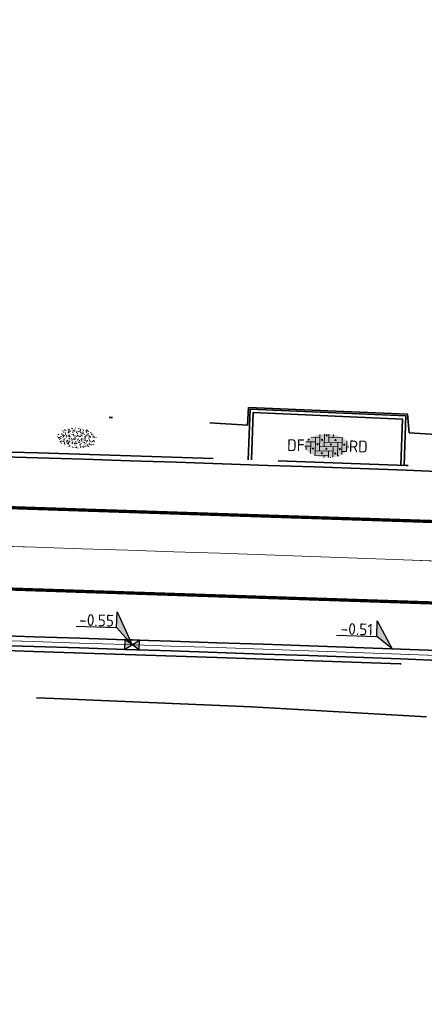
# Model space of a CAD drawing. Header units: metres. Extents: x 0 to 269924, y 0 to 933292.
# Tile 102 of 247: x 133615 to 133628, y 466521 to 466551. Entities that reach past the tile are written whole.
import ezdxf
from ezdxf import colors
from ezdxf.entities.mleader import LeaderData, LeaderLine
from ezdxf.enums import TextEntityAlignment as Align
from ezdxf.math import Vec2, Vec3

# ---------------------------------------------------------------- set-up
doc = ezdxf.new("R2010")
doc.units = ezdxf.units.M
for name, pattern in [('VH-OPSLUITBAND_100X200', [16, 8, -2, 4, -2]), ('VH-OPSLUITBAND_150X250', [24, 16, -2, 4, -2]), ('VW-1-1_STREEP', [2, 1, -1]), ('XX-PROJECTGRENS', [18, 12, -3, 0, -3])]:
    doc.linetypes.add(name, pattern=pattern)
for name, color, linetype, lineweight, true_color in [('N-WE-GR-GRAS-S', 7, 'Continuous', 18, 0x00a500), ('N-WE-RI-HWA_KOLK-S', 150, 'Continuous', 25, 0x007fff), ('N-WE-RI-HWA_RIOOLPUT_INSPECTIEPUT_BETON-S', 150, 'Continuous', 25, 0x007fff)]:
    doc.layers.add(name, color=color, linetype=linetype, lineweight=lineweight, true_color=true_color)
for name, color, linetype, lineweight in [('N-WE-KG-GRENS_PROJECT-G', 7, 'XX-PROJECTGRENS', 35), ('N-WE-VH-GOOT_STRAATBAKSTEEN-G', 170, 'Continuous', 35), ('N-WE-VH-KANTOPSLUITING_OPSLUITBAND_100X200-G', 150, 'VH-OPSLUITBAND_100X200', 35), ('N-WE-VH-KANTOPSLUITING_OPSLUITBAND_150X250-G', 150, 'VH-OPSLUITBAND_150X250', 35), ('N-WE-VH-KANTOPSLUITING_VOORKANTBAND-G', 50, 'Continuous', 35), ('N-WE-VH-VERHARDING-T18', 10, 'Continuous', 18), ('N-WE-VH-VERHARDING_STRAATBAKSTEEN-S', 7, 'Continuous', 18), ('N-WE-VW-MARKERING_LANGS_STREEP_11_010-G', 7, 'VW-1-1_STREEP', 13), ('X-XX-AL-HOOGTELABEL-S', 7, 'Continuous', 25)]:
    doc.layers.add(name, color=color, linetype=linetype, lineweight=lineweight)
doc.layers.add('X-XX-AL-HULPLIJN-G', color=30, linetype='Continuous', lineweight=18, plot=False)
doc.styles.add('NLCS-ISO', font='NLCS-ISO.ttf')
doc.styles.add('NLCS-ISO-M200-T18', font='NLCS-ISO.ttf', dxfattribs={"height": 0.36})

# ---------------------------------------------------------------- blocks, each defined once
blk = doc.blocks.new('*U516')
for p, q in [((-2.12, 2.2), (-1.71, 4.57)), ((-1.71, 4.57), (0, 0)), ((-8.23, 3.26), (-2.12, 2.2)), ((0, 0), (-2.12, 2.2))]:
    blk.add_line(p, q)
blk.add_solid([(-1.71, 4.57), (0, 0), (-2.12, 2.2)])
at = {"style": 'NLCS-ISO'}
blk.add_attdef('...', text='', height=1.8, rotation=350.1821, dxfattribs=at).set_placement((-5.24, 2.32), align=Align.BOTTOM_CENTER)
blk = doc.blocks.new('*U249')
at = {"layer": 'X-XX-AL-HOOGTELABEL-S', "xscale": 0.2000000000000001, "yscale": 0.2000000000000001, "zscale": 0.2000000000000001, "rotation": 9.817872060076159}
blk.add_blockref('*U516', (0, 0.15), dxfattribs=at).add_auto_attribs({'...': '-0.51'})
blk = doc.blocks.new('*U250')
at = {"layer": 'N-WE-RI-HWA_RIOOLPUT_INSPECTIEPUT_BETON-S', "color": 0, "linetype": 'ByBlock', "lineweight": -2, "transparency": 16777216, "rotation": 357.8874955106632}
blk.add_blockref('*U249', (133626.778, 466531.916), dxfattribs=at)
blk = doc.blocks.new('*U248')
for p, q in [((-1.99, 2.94), (-1.58, 5.31)), ((-1.58, 5.31), (0, 0)), ((-8.1, 4), (-1.99, 2.94)), ((0, 0), (-1.99, 2.94))]:
    blk.add_line(p, q)
blk.add_solid([(-1.58, 5.31), (0, 0), (-1.99, 2.94)])
at = {"style": 'NLCS-ISO'}
blk.add_attdef('...', text='', height=1.8, rotation=350.1821, dxfattribs=at).set_placement((-5.12, 3.06), align=Align.BOTTOM_CENTER)
blk = doc.blocks.new('N-SRI-KOLK_STRAAT_450X300-SO')
h = blk.add_hatch(color=256)
h.dxf.hatch_style = 1
h.paths.add_polyline_path([(0, 0), (-1.125, 0.75), (-1.125, -0.75)])
h.paths.add_polyline_path([(1.125, -0.75), (1.125, 0.75), (0, 0)])
for p, q in [((-1.125, -0.75), (1.125, 0.75)), ((1.125, -0.75), (-1.125, 0.75))]:
    blk.add_line(p, q)
at = {"flags": 128}
blk.add_lwpolyline([(-1.125, -0.75), (1.125, -0.75), (1.125, 0.75), (-1.125, 0.75)], close=True, dxfattribs=at)
blk = doc.blocks.new('SVH-SBS_DIKFORMAAT_ELLEBOOG_KL-SO')
h = blk.add_hatch(color=254)
edge = h.paths.add_edge_path()
edge.add_ellipse((1.09, 0.12), major_axis=(3.39, 0), ratio=0.533267, start_angle=0, end_angle=360)
for p, q in [((0, 1.84), (0, -0.69)), ((0.69, 1.92), (0.69, 0)), ((1.38, 1.93), (1.38, 0.69)), ((2.07, 1.86), (2.07, 1.38)), ((-2.3, 0), (-1.38, 0)), ((-2.13, 0.69), (-0.69, 0.69)), ((-1.38, 0.69), (-1.38, -1.12)), ((-1.35, 1.38), (0, 1.38)), ((-0.69, 1.38), (-0.69, -1.38)), ((0, 0), (2.76, 0)), ((0.69, 0.69), (3.45, 0.69)), ((1.38, 1.38), (3.54, 1.38)), ((2.76, 0.69), (2.76, -1.45)), ((3.45, 1.38), (3.45, -1.18)), ((4.14, 0.92), (4.14, -0.67)), ((4.14, 0), (4.48, 0)), ((-2.07, 0), (-2.07, -0.54)), ((-0.8, -1.38), (1.38, -1.38)), ((-0.69, -0.69), (2.07, -0.69)), ((0.69, -1.38), (0.69, -1.67)), ((1.38, -0.69), (1.38, -1.68)), ((2.07, 0), (2.07, -1.61)), ((2.76, -1.38), (2.98, -1.38)), ((3.45, -0.69), (4.12, -0.69))]:
    blk.add_line(p, q)
for centre in [(1.03, 1.72), (-0.35, 0.34), (0.34, 1.03), (1.72, 0.34), (2.41, 1.03), (3.79, 0.34), (-1.04, -0.35), (0.34, -1.04), (1.03, -0.35), (2.41, -1.04), (3.11, -0.35)]:
    blk.add_circle(centre, 0.0881)
for centre, start, end in [((-1.73, 1.03), 158.9124, 101.1902), ((1.72, -1.73), 59.0911, 132.3433)]:
    blk.add_arc(centre, 0.0881, start, end)
at = {"style": 'NLCS-ISO'}
blk.add_attdef('FORMAAT', text='', height=1.8, dxfattribs=at).set_placement((-2.3, 0.12), align=Align.MIDDLE_RIGHT)
blk.add_attdef('KLEUR', text='', height=1.8, dxfattribs=at).set_placement((4.49, 0.12), align=Align.MIDDLE_LEFT)
at = {"style": 'NLCS-ISO', "flags": 1}
blk.add_attdef('FUNCTIE', text='', height=1.8, dxfattribs=at).set_placement((0.12, -3.58), align=Align.MIDDLE_CENTER)
blk = doc.blocks.new('SGR-GRAS_01-SO')
at = {"ltscale": 0.1}
for p, q in [((-0.21, 1), (-0.27, 1.03)), ((0.07, 0.99), (0.14, 1.03)), ((-1.96, -0.07), (-1.98, 0)), ((-1.93, 0.19), (-1.93, 0.24)), ((-1.89, 0.24), (-1.92, 0.25)), ((-1.67, 0.02), (-1.6, 0.04)), ((-1.6, 0.24), (-1.65, 0.29)), ((-1.53, 0.32), (-1.6, 0.35)), ((-1.45, 0.64), (-1.52, 0.66)), ((-1.52, 0.19), (-1.44, 0.19)), ((-1.47, 0.58), (-1.48, 0.65)), ((-1.43, 0.48), (-1.35, 0.5)), ((-1.36, 0.21), (-1.43, 0.23)), ((-1.42, 0.13), (-1.36, 0.17)), ((-1.38, 0.11), (-1.32, 0.16)), ((-1.37, 0.01), (-1.38, 0.08)), ((-1.33, 0.11), (-1.33, 0.19)), ((-1.3, 0.76), (-1.32, 0.77)), ((-1.28, 0.68), (-1.28, 0.76)), ((-1.17, 0.39), (-1.23, 0.43)), ((-1.17, 0.24), (-1.22, 0.29)), ((-1.15, 0.65), (-1.21, 0.7)), ((-1.11, 0.17), (-1.04, 0.19)), ((-1.03, 0.03), (-1.1, 0.07)), ((-0.94, 0.84), (-1, 0.88)), ((-0.97, 0.51), (-0.92, 0.57)), ((-0.89, 0.5), (-0.97, 0.52)), ((-0.94, 0.19), (-0.87, 0.19)), ((-0.92, 0.42), (-0.86, 0.46)), ((-0.89, 0.81), (-0.82, 0.81)), ((-0.87, 0.66), (-0.89, 0.73)), ((-0.8, 0.06), (-0.88, 0.08)), ((-0.87, 0.62), (-0.8, 0.64)), ((-0.8, 0.47), (-0.87, 0.51)), ((-0.75, 0.24), (-0.8, 0.29)), ((-0.77, 0.09), (-0.79, 0.16)), ((-0.73, 0.65), (-0.78, 0.7)), ((-0.74, 0.03), (-0.73, 0.11)), ((-0.67, 0.11), (-0.73, 0.14)), ((-0.69, 0.61), (-0.68, 0.68)), ((-0.58, 0.92), (-0.64, 0.96)), ((-0.56, 0.92), (-0.51, 0.97)), ((-0.56, 0.32), (-0.48, 0.34)), ((-0.44, 0.55), (-0.51, 0.59)), ((-0.43, 0.78), (-0.5, 0.8)), ((-0.42, 0.71), (-0.36, 0.74)), ((-0.34, 0.35), (-0.41, 0.37)), ((-0.32, 0.24), (-0.38, 0.29)), ((-0.31, 0.19), (-0.37, 0.22)), ((-0.37, 0.19), (-0.29, 0.19)), ((-0.31, 0.65), (-0.36, 0.7)), ((-0.32, 0.81), (-0.24, 0.81)), ((-0.32, 0.77), (-0.24, 0.79)), ((-0.28, 0.73), (-0.29, 0.81)), ((-0.24, 0.02), (-0.17, 0.04)), ((-0.18, 0.17), (-0.19, 0.24)), ((-0.08, 0.63), (-0.14, 0.67)), ((-0.14, -0.04), (-0.14, 0.03)), ((-0.09, 0.53), (-0.09, 0.6)), ((-0.08, 0.16), (-0.03, 0.21)), ((-0.07, 0.19), (0, 0.23)), ((0.06, 0.27), (-0.01, 0.3)), ((0, 0.47), (0.07, 0.49)), ((0.1, 0.24), (0.05, 0.29)), ((0.13, 0.64), (0.06, 0.66)), ((0.12, 0.65), (0.07, 0.7)), ((0.22, 0.2), (0.15, 0.22)), ((0.21, 0.19), (0.28, 0.19)), ((0.29, 0.71), (0.22, 0.75)), ((0.24, 0.92), (0.31, 0.94)), ((0.26, 0.81), (0.33, 0.81)), ((0.32, 0.81), (0.3, 0.89)), ((0.31, 0.17), (0.39, 0.19)), ((0.32, 0.57), (0.38, 0.62)), ((0.42, 0.34), (0.36, 0.38)), ((0.42, 0.25), (0.4, 0.32)), ((0.43, 0.48), (0.49, 0.51)), ((0.53, 0.24), (0.47, 0.29)), ((0.54, 0.65), (0.49, 0.7)), ((0.56, -0.02), (0.49, 0.02)), ((0.5, 0.45), (0.51, 0.53)), ((0.59, 0.93), (0.52, 0.94)), ((0.55, 0.62), (0.63, 0.64)), ((0.65, 0.79), (0.58, 0.83)), ((0.68, 0.49), (0.61, 0.51)), ((0.77, 0.05), (0.7, 0.07)), ((0.78, 0.42), (0.72, 0.46)), ((0.78, 0.19), (0.86, 0.19)), ((0.83, 0.81), (0.91, 0.81)), ((0.92, 0.06), (0.85, 0.09)), ((0.87, 0.31), (0.94, 0.33)), ((0.95, 0.24), (0.9, 0.29)), ((0.91, 0.89), (0.91, 0.92)), ((0.97, 0.65), (0.91, 0.7)), ((0.93, 0.76), (0.99, 0.8)), ((1.01, 0.87), (0.95, 0.91)), ((1.01, 0.33), (1, 0.4)), ((1.15, 0.78), (1.08, 0.8)), ((1.15, 0.5), (1.08, 0.54)), ((1.1, 0.38), (1.1, 0.45)), ((1.11, 0.77), (1.18, 0.79)), ((1.24, 0.34), (1.17, 0.36)), ((1.18, 0.01), (1.26, 0.03)), ((1.21, 0.21), (1.26, 0.26)), ((1.28, 0.14), (1.22, 0.17)), ((1.28, 0.25), (1.35, 0.29)), ((1.37, 0.24), (1.32, 0.29)), ((1.39, 0.65), (1.34, 0.7)), ((1.36, 0.19), (1.43, 0.19)), ((1.42, 0.46), (1.5, 0.48)), ((1.51, 0.58), (1.44, 0.62)), ((1.64, 0.21), (1.58, 0.25)), ((1.61, 0.41), (1.59, 0.48)), ((1.69, 0.3), (1.7, 0.37)), ((1.79, 0.19), (1.72, 0.21)), ((1.74, 0.16), (1.81, 0.18)), ((1.8, 0.24), (1.75, 0.29)), ((1.93, 0.19), (1.95, 0.19)), ((-1.92, -0.16), (-1.85, -0.12)), ((-1.82, -0.08), (-1.9, -0.06)), ((-1.76, -0.13), (-1.82, -0.09)), ((-1.78, -0.3), (-1.73, -0.25)), ((-1.62, -0.5), (-1.69, -0.46)), ((-1.63, -0.57), (-1.68, -0.52)), ((-1.61, -0.17), (-1.67, -0.11)), ((-1.57, -0.44), (-1.49, -0.44)), ((-1.54, -0.66), (-1.5, -0.64)), ((-1.4, -0.05), (-1.46, -0.01)), ((-1.38, -0.46), (-1.38, -0.39)), ((-1.35, -0.28), (-1.28, -0.26)), ((-1.27, -0.23), (-1.34, -0.21)), ((-1.26, -0.42), (-1.33, -0.38)), ((-1.27, -0.56), (-1.28, -0.48)), ((-1.21, -0.57), (-1.26, -0.52)), ((-1.18, -0.67), (-1.25, -0.65)), ((-1.19, -0.17), (-1.24, -0.11)), ((-1.13, -0.78), (-1.19, -0.75)), ((-1.06, -0.39), (-1, -0.35)), ((-1.04, -0.58), (-0.97, -0.57)), ((-0.99, -0.44), (-0.92, -0.44)), ((-0.9, -0.34), (-0.96, -0.3)), ((-0.9, -0.65), (-0.84, -0.6)), ((-0.84, -0.94), (-0.85, -0.93)), ((-0.78, -0.57), (-0.84, -0.52)), ((-0.76, -0.7), (-0.83, -0.67)), ((-0.76, -0.17), (-0.82, -0.11)), ((-0.8, -0.13), (-0.73, -0.11)), ((-0.71, -0.38), (-0.79, -0.36)), ((-0.79, -0.54), (-0.78, -0.46)), ((-0.72, -0.89), (-0.65, -0.87)), ((-0.71, -0.9), (-0.64, -0.86)), ((-0.62, -0.82), (-0.7, -0.8)), ((-0.67, -0.48), (-0.69, -0.4)), ((-0.53, -0.26), (-0.6, -0.22)), ((-0.58, -0.99), (-0.59, -0.97)), ((-0.57, -0.1), (-0.5, -0.06)), ((-0.49, -0.25), (-0.44, -0.19)), ((-0.48, -0.44), (-0.41, -0.42)), ((-0.4, -0.63), (-0.46, -0.59)), ((-0.38, -0.98), (-0.43, -0.93)), ((-0.42, -0.44), (-0.34, -0.44)), ((-0.36, -0.57), (-0.41, -0.52)), ((-0.34, -0.17), (-0.39, -0.11)), ((-0.26, -0.99), (-0.33, -0.95)), ((-0.25, -0.09), (-0.32, -0.07)), ((-0.17, -0.18), (-0.24, -0.14)), ((-0.16, -0.53), (-0.23, -0.51)), ((-0.21, -0.61), (-0.15, -0.58)), ((-0.19, -0.62), (-0.19, -0.54)), ((-0.17, -0.74), (-0.1, -0.72)), ((-0.07, -0.97), (-0.14, -0.95)), ((-0.04, -0.55), (-0.1, -0.51)), ((-0.08, -0.4), (-0.09, -0.32)), ((-0.01, -1.01), (0.04, -0.95)), ((0.05, -0.98), (0, -0.93)), ((0.07, -0.57), (0.01, -0.52)), ((0.02, -0.96), (0.01, -0.89)), ((0.08, -0.17), (0.03, -0.11)), ((0.1, -0.91), (0.03, -0.88)), ((0.07, -0.29), (0.14, -0.27)), ((0.19, -0.1), (0.13, -0.06)), ((0.16, -0.44), (0.23, -0.44)), ((0.31, -0.24), (0.24, -0.22)), ((0.33, -0.47), (0.26, -0.43)), ((0.29, -0.33), (0.35, -0.29)), ((0.4, -0.68), (0.32, -0.66)), ((0.39, -0.6), (0.45, -0.55)), ((0.39, -0.59), (0.46, -0.57)), ((0.4, -0.69), (0.41, -0.62)), ((0.46, -0.83), (0.4, -0.8)), ((0.47, -0.98), (0.42, -0.93)), ((0.49, -0.57), (0.44, -0.52)), ((0.45, -0.12), (0.46, -0.05)), ((0.51, -0.17), (0.45, -0.11)), ((0.52, -0.32), (0.5, -0.24)), ((0.62, -0.88), (0.6, -0.81)), ((0.63, -0.14), (0.7, -0.12)), ((0.69, -0.39), (0.62, -0.35)), ((0.64, -0.84), (0.71, -0.81)), ((0.7, -0.89), (0.77, -0.88)), ((0.73, -0.44), (0.81, -0.44)), ((0.82, -0.76), (0.76, -0.72)), ((0.78, -0.04), (0.85, 0)), ((0.86, -0.39), (0.79, -0.37)), ((0.8, -0.19), (0.85, -0.14)), ((0.86, -0.94), (0.84, -0.93)), ((0.91, -0.57), (0.86, -0.52)), ((0.93, -0.17), (0.88, -0.11)), ((0.95, -0.83), (0.88, -0.81)), ((0.94, -0.44), (1.01, -0.42)), ((1.05, -0.31), (0.99, -0.27)), ((1, -0.77), (1, -0.7)), ((1.05, -0.2), (1.05, -0.12)), ((1.11, -0.24), (1.1, -0.16)), ((1.19, -0.68), (1.12, -0.64)), ((1.14, -0.56), (1.21, -0.52)), ((1.21, -0.8), (1.2, -0.73)), ((1.33, -0.1), (1.26, -0.08)), ((1.26, -0.75), (1.33, -0.73)), ((1.34, -0.57), (1.29, -0.52)), ((1.36, -0.17), (1.3, -0.11)), ((1.31, -0.44), (1.38, -0.44)), ((1.42, -0.23), (1.35, -0.19)), ((1.42, -0.54), (1.35, -0.52)), ((1.55, -0.6), (1.49, -0.56)), ((1.5, -0.29), (1.57, -0.27)), ((1.64, -0.27), (1.65, -0.2)), ((1.64, -0.27), (1.7, -0.23)), ((1.68, -0.55), (1.74, -0.5)), ((1.71, -0.16), (1.69, -0.09)), ((1.78, -0.15), (1.71, -0.11)), ((1.71, -0.52), (1.71, -0.52)), ((1.78, -0.17), (1.73, -0.11)), ((1.88, -0.25), (1.81, -0.23)), ((0.17, -1.04), (0.22, -1.02))]:
    blk.add_line(p, q, dxfattribs=at)
at = {"ltscale": 0.1, "style": 'NLCS-ISO'}
blk.add_attdef('TYPE', text='', height=0.5, dxfattribs=at).set_placement((3.47, -0.02), align=Align.MIDDLE_CENTER)

msp = doc.modelspace()

# ---------------------------------------------------------------- linework, layer by layer
at = {"layer": 'N-WE-KG-GRENS_PROJECT-G', "flags": 128}
msp.add_lwpolyline([(133942.152, 466524.013), (133955.533, 466522.507), (133956.145, 466521.626), (133962.811, 466521.355), (133963.543, 466522.67), (133965.054, 466522.563), (133965.551, 466521.193), (133981.5, 466520.334), (133981.565, 466520.896), (133982.028, 466520.86), (133994.134, 466520.33), (133994.151, 466519.671), (134009.067, 466519.478), (134013.911, 466519.512), (134027.732, 466519.636), (134028.693, 466519.554), (134034.796, 466519.611), (134050.86, 466519.659), (134068.501, 466520.152), (134071.254, 466520.237), (134077.26, 466520.692), (134094.041, 466522.635), (134101.385, 466523.282), (134101.428, 466523.91), (134128.995, 466527.092), (134141.938, 466528.627), (134148.421, 466529.392), (134148.476, 466529.087), (134157.108, 466530.24), (134157.762, 466530.339), (134157.953, 466529.076), (134163.706, 466529.946), (134172.69, 466531.055), (134201.838, 466535.069), (134202.197, 466534.878), (134203.304, 466535.042), (134208.161, 466535.722), (134214.682, 466536.673), (134215.15, 466536.846), (134235.766, 466539.754), (134239.587, 466540.449), (134251.117, 466542.218), (134251.536, 466542.09), (134264.479, 466543.833), (134264.487, 466544.317), (134273.56, 466545.641), (134273.608, 466545.287), (134285.679, 466546.863), (134299.118, 466548.971), (134309.192, 466550.345), (134329.805, 466553.659), (134341.526, 466555.206), (134346.97, 466556.112), (134351.977, 466556.025), (134358.949, 466556.887), (134359.186, 466557.313), (134365.426, 466557.917), (134389.225, 466560.758), (134395.395, 466561.519), (134400.633, 466562.019), (134418.638, 466563.907), (134426.404, 466566.343), (134432.472, 466567.14), (134437.532, 466567.422), (134444.848, 466568.25), (134448.277, 466568.388), (134484.594, 466572.762), (134486.539, 466572.966), (134490.599, 466573.546), (134498.499, 466574.536), (134514.318, 466576.701), (134542.397, 466581.367), (134546.702, 466582.122), (134551.593, 466582.441), (134551.871, 466583.179), (134557.906, 466584.406), (134558.276, 466584.115), (134567.36, 466586.004), (134582.717, 466588.715), (134583.108, 466588.972), (134590.444, 466590.398), (134630.038, 466598.271), (134633.264, 466598.923), (134632.087, 466604.993), (134646.051, 466607.537), (134647.414, 466607.429), (134666.972, 466611.405), (134675.342, 466617.463), (134674.819, 466607.593), (134696.995, 466610.537), (134702.172, 466611.327), (134706.525, 466612.071), (134709.085, 466612.323), (134712.087, 466612.776), (134715, 466613.203), (134716.349, 466613.229), (134723.364, 466613.968), (134738.981, 466616.639), (134746.062, 466617.28), (134746.09, 466616.641), (134760.121, 466618.861), (134759.993, 466619.829), (134768.446, 466621.137), (134784.615, 466623.738), (134787.541, 466625.072), (134796.772, 466626.479), (134796.899, 466625.715), (134813.878, 466628.545), (134820.226, 466629.584), (134847.68, 466634.234), (134881.79, 466639.204), (134881.926, 466639.532), (134884.43, 466640.009), (134893.797, 466641.711), (134903.085, 466643.328), (134904.138, 466643.527), (134920.265, 466646.374), (134921.332, 466646.578), (134937.367, 466649.518), (134938.501, 466649.708), (134961.555, 466654.096), (134967.764, 466655.262), (134974.722, 466656.563), (134984.23, 466658.491), (134992.023, 466659.998), (134995.809, 466660.766), (135000.442, 466661.693), (135009.695, 466663.648), (135010.659, 466663.869), (135018.832, 466665.618), (135021.92, 466666.314), (135034.093, 466668.943), (135034.161, 466668.769), (135043.8, 466670.832), (135059.084, 466674.02), (135068.771, 466676.078), (135083.089, 466679.034), (135091.902, 466680.993), (135097.488, 466682.166), (135104.831, 466683.651), (135116.534, 466686.231), (135119.892, 466686.792), (135126.3, 466688.013), (135127.347, 466688.196), (135130.448, 466688.891), (135135.602, 466689.887), (135140.19, 466691.518), (135166.592, 466696.94), (135182.368, 466700.724), (135201.902, 466704.748), (135203.941, 466705.082), (135209.867, 466705.957), (135217.801, 466707.782), (135228.821, 466709.933), (135242.391, 466712.598), (135277.698, 466719.723), (135279.457, 466720.111), (135279.55, 466721.578), (135288.178, 466723.073), (135350.963, 466735.305), (135501.986, 466763.685), (135501.162, 466761.839), (135525.132, 466766.833), (135533.639, 466768.672), (135569.042, 466775.188), (135582.767, 466777.378), (135584.022, 466777.634), (135585.675, 466776.264, 0.01918), (135652.451, 466792.01), (135652.891, 466793.457), (135660.981, 466795.919), (135661.574, 466796.074), (135664.481, 466796.836), (135665.946, 466796.651), (135673.558, 466799.328), (135680.977, 466801.739), (135687.276, 466804.201), (135692.547, 466806.295), (135705.432, 466809.743), (135712.094, 466810.706), (135728.145, 466817.035), (135760.285, 466825.832), (135773.458, 466829.179), (135789.116, 466834.08), (135813.029, 466842.892), (135823.352, 466846.718), (135839.426, 466852.91), (135860.96, 466860.89), (135867.928, 466863.26), (135895.199, 466872.784), (135899.312, 466861.8), (135873.359, 466852.082), (135873.188, 466848.843), (135867.814, 466846.669), (135856.104, 466842.036), (135847.253, 466838.505), (135830.033, 466832.514), (135818.854, 466828.652), (135812.865, 466826.949), (135808.959, 466825.804), (135805.053, 466824.658), (135770.731, 466814.307), (135766.971, 466812.016), (135761.879, 466808.079), (135757.591, 466807.133), (135743.839, 466803.566), (135724.075, 466798.35), (135721.275, 466798.229), (135720.422, 466801.401), (135715.133, 466799.834), (135698.553, 466794.754), (135698.279, 466793.693), (135686.038, 466790.352), (135686.038, 466789.248), (135686.038, 466787.562), (135681.985, 466786.092), (135677.719, 466785.319), (135623.458, 466770.711), (135607.41, 466767.662), (135584.355, 466763.142), (135577.091, 466761.475), (135570.47, 466760.803), (135524.714, 466753.103), (135522.642, 466752.878), (135515.666, 466751.661), (135498.388, 466748.218), (135460.498, 466741.759), (135438.515, 466737.953), (135402.134, 466731.048), (135401.842, 466732.671), (135396.111, 466731.637), (135390.927, 466730.659), (135374.008, 466727.423), (135342.463, 466720.896), (135337.831, 466720.249), (135332.781, 466719.412), (135316.41, 466716.549), (135312.764, 466716.512), (135301.04, 466714.003), (135296.667, 466713.077), (135288.078, 466711.338), (135288.031, 466710.414), (135288.066, 466708.643), (135283.612, 466707.738), (135244.114, 466700.084), (135242.59, 466702.114), (135218.779, 466697.088), (135216.4, 466696.736), (135207.126, 466694.996), (135197.842, 466693.22), (135196.987, 466690.777), (135188.214, 466689.009), (135186.218, 466690.919), (135157.953, 466685.339), (135157.545, 466682.623), (135152.388, 466681.564), (135151.517, 466683.806), (135135.729, 466680.62), (135134.464, 466677.149), (135128.184, 466675.854), (135125.788, 466678.571), (135109.606, 466675.114), (135107.871, 466673.543), (135107.871, 466672.134), (135099.469, 466670.442), (135080.265, 466666.625), (135079.406, 466666.151), (135069.61, 466664.202), (135057.638, 466661.759), (135035.803, 466657.155), (135033.723, 466658.689), (135013.618, 466654.679), (135014.198, 466652.086), (135012.612, 466651.731), (135012.176, 466654.16), (134999.525, 466651.581), (134981.058, 466648.065), (134978.74, 466647.609), (134978.586, 466647.723), (134973.29, 466646.777), (134967.912, 466645.754), (134966.071, 466645.409), (134952.75, 466642.776), (134952.592, 466643.577), (134951.246, 466643.315), (134944.955, 466642.097), (134940.872, 466641.345), (134939.907, 466640.789), (134925.329, 466637.906), (134925.171, 466637.877), (134925.333, 466636.966), (134925.553, 466635.733), (134922.159, 466635.157), (134921.983, 466636.201), (134920.712, 466635.973), (134906.644, 466633.431), (134906.509, 466633.768), (134899.927, 466632.517), (134896.041, 466630.574), (134862.297, 466626.202), (134861.423, 466623.924), (134854.723, 466622.819), (134853.222, 466624.597), (134834.721, 466621.381), (134818.755, 466618.638), (134803.128, 466616.182), (134801.097, 466614.744), (134787.48, 466613.242), (134768.983, 466610.888), (134755.14, 466609.258), (134754.957, 466609.237), (134754.786, 466610.217), (134731.872, 466606.359), (134713.4, 466603.055), (134699.607, 466600.717), (134685.428, 466598.156), (134675.878, 466596.194), (134672.276, 466595.656), (134668.91, 466595.016), (134645.926, 466591.058), (134638.577, 466590.001), (134611.474, 466584.899), (134601.717, 466583.131), (134600.6, 466582.901), (134592.762, 466581.44), (134575.118, 466578.109), (134569.726, 466577.127), (134558.057, 466574.923), (134547.369, 466573.132), (134538.23, 466571.522), (134531.355, 466570.551), (134524.272, 466569.346), (134519.026, 466568.326), (134515.39, 466567.719), (134505.384, 466563.341), (134500.986, 466562.643), (134495.881, 466561.909), (134495.823, 466562.312), (134492.204, 466563.642), (134484.398, 466562.518), (134478.905, 466561.786), (134469.843, 466560.533), (134464.536, 466559.742), (134456.919, 466558.745), (134448.033, 466557.687), (134433.208, 466556.61), (134412.104, 466554.577), (134407.553, 466554.101), (134387.467, 466551.741), (134381.785, 466550.955), (134364.962, 466548.659), (134360.191, 466548.481), (134354.944, 466547.628), (134324.113, 466542.837), (134319.685, 466541.923), (134312.466, 466540.844), (134307.061, 466539.9), (134305.527, 466540.739), (134283.993, 466537.831), (134278.004, 466536.268), (134260.392, 466533.941), (134253.899, 466532.65), (134244.867, 466531.618), (134227.961, 466528.835), (134196.876, 466524.748), (134191.294, 466524.652), (134189.441, 466519.487), (134180.543, 466523.251), (134138.079, 466517.961), (134135.279, 466517.668), (134120.646, 466515.791), (134115.858, 466514.998), (134094.415, 466512.788), (134094.483, 466512.133), (134077.905, 466510.692), (134056.132, 466509.19), (134043.898, 466509.02), (134033.049, 466509.242), (134023.923, 466509.529), (134011.048, 466510.262), (134011.12, 466510.989), (133978.031, 466511.971), (133977.492, 466511.386), (133976.525, 466511.415), (133970.93, 466511.61), (133940.859, 466512.853), (133936.339, 466513.04), (133926.354, 466513.566), (133918.767, 466513.929), (133914.845, 466514.016), (133909.555, 466514.279), (133907.78, 466514.373), (133898.183, 466514.701), (133889.291, 466514.99), (133877.411, 466515.387), (133865.169, 466516.189), (133858.598, 466516.511), (133853.557, 466516.784), (133840.824, 466517.534), (133833.647, 466517.757), (133833.706, 466517.421), (133832.853, 466517.458), (133826.979, 466517.575), (133808.076, 466518.296), (133803.308, 466518.179), (133802.56, 466518.555), (133780.072, 466520.153), (133779.6, 466519.291), (133774.066, 466519.538), (133773.735, 466520.559), (133740.527, 466522.642), (133713.376, 466524.159), (133705.703, 466524.636), (133705.709, 466526.266), (133685.059, 466527.583), (133660.563, 466529.253), (133639.129, 466529.346), (133622.453, 466530.286), (133616.388, 466530.543), (133614.494, 466530.624), (133604.393, 466531.597), (133597.464, 466531.465), (133574.3, 466531.955), (133566.695, 466531.543), (133561.32, 466531.616), (133554.142, 466531.627), (133545.309, 466531.719), (133535.509, 466531.795), (133530.483, 466531.897), (133499.098, 466532.845), (133498.91, 466530.624), (133497.604, 466522.359), (133448.566, 466524.379), (133448.421, 466522.59), (133414.567, 466524.034), (133414.497, 466533.241), (133401.904, 466533.723), (133353.812, 466535.745), (133352.26, 466536.139), (133333.107, 466536.524), (133333.343, 466545.829), (133369.152, 466544.714), (133381.325, 466544.396), (133400.699, 466543.637), (133404.005, 466543.551), (133435.456, 466542.61), (133435.456, 466542.277), (133451.526, 466541.628), (133467.883, 466541.235), (133477.659, 466542.034), (133509.103, 466541.442), (133515.138, 466541.284), (133519.939, 466540.992), (133525.525, 466540.798), (133532.518, 466540.097), (133548.147, 466539.778), (133548.297, 466540.601), (133555.22, 466540.722), (133564.265, 466540.558), (133565.06, 466540.188), (133570.074, 466540.025), (133574.07, 466539.875), (133576.623, 466539.795), (133577.163, 466540.007), (133601.21, 466539.677), (133602.809, 466541.635), (133610.483, 466541.448), (133611.878, 466539.353), (133618.8, 466539.154), (133622.331, 466538.943), (133622.362, 466539.485), (133627.247, 466539.274), (133627.305, 466538.709), (133642.487, 466537.733), (133654.92, 466537.235), (133674.71, 466536.649), (133674.766, 466536.962), (133682.638, 466536.639), (133685.084, 466535.631), (133701.924, 466534.36), (133703.6, 466534.856), (133708.504, 466534.396), (133731.895, 466532.391), (133737.992, 466531.942), (133749.854, 466530.901), (133752.15, 466530.77), (133756.921, 466530.655), (133767.535, 466530.109), (133779.853, 466530.016), (133787.77, 466529.934), (133810.905, 466528.967), (133832.384, 466528.238), (133837.192, 466527.837), (133897.841, 466525.036)], format="xyb", close=True, dxfattribs=at)
at = {"layer": 'N-WE-VH-GOOT_STRAATBAKSTEEN-G'}
msp.add_lwpolyline([(133341.192, 466538.034), (133548.299, 466533.099), (133604.484, 466532.752, -0.012398), (133694.641, 466528.294), (133747.111, 466524.328, 0.006097), (133941.572, 466515.108, 0.02139), (134085.33, 466514.138, 0.018724), (134137.889, 466519.445, 0.007401), (134227.449, 466531.463), (134342.22, 466547.549), (134354.896, 466549.127)], format="xyb", dxfattribs=at)
at = {"layer": 'N-WE-VH-KANTOPSLUITING_OPSLUITBAND_100X200-G'}
msp.add_lwpolyline([(133627.146, 466537.707), (133627.202, 466539.226), (133622.409, 466539.433), (133622.356, 466537.877)], dxfattribs=at)
at = {"layer": 'N-WE-VH-KANTOPSLUITING_OPSLUITBAND_150X250-G', "flags": 128}
for points in [[(133341.341, 466543.682), (133548.384, 466538.749), (133604.571, 466538.402, -0.012406), (133695.064, 466533.928), (133747.492, 466529.966, 0.002963), (133841.891, 466524.897)], [(133395.111, 466536.299), (133548.292, 466532.649), (133604.477, 466532.302, -0.012397), (133694.608, 466527.845), (133747.08, 466523.879, 0.001225), (133786.141, 466521.646)]]:
    msp.add_lwpolyline(points, format="xyb", dxfattribs=at)
at = {"layer": 'N-WE-VH-KANTOPSLUITING_VOORKANTBAND-G', "flags": 128}
msp.add_lwpolyline([(133341.337, 466543.533), (133548.381, 466538.599), (133604.568, 466538.252, -0.012405), (133695.052, 466533.778), (133747.482, 466529.816, 0.002963), (133841.884, 466524.747)], format="xyb", dxfattribs=at)
msp.add_lwpolyline([(133627.046, 466537.71), (133627.098, 466539.13), (133622.505, 466539.329), (133622.455, 466537.874)], dxfattribs=at)
at = {"layer": 'N-WE-VH-KANTOPSLUITING_VOORKANTBAND-G'}
msp.add_lwpolyline([(133341.191, 466537.734), (133548.294, 466532.799), (133604.479, 466532.452, -0.012398), (133694.619, 466527.995), (133747.091, 466524.029, 0.001225), (133786.149, 466521.795, 0.0011)], format="xyb", dxfattribs=at)
at = {"layer": 'N-WE-VW-MARKERING_LANGS_STREEP_11_010-G', "ltscale": 5, "const_width": 0.1, "flags": 128}
for points in [[(133341.947, 466542.018), (133548.359, 466537.099), (133604.545, 466536.752, -0.012403), (133694.94, 466532.283), (133747.381, 466528.319, 0.000037), (133748.553, 466528.25)], [(133748.407, 466525.754, -0.000038), (133747.212, 466525.825), (133694.754, 466529.79, 0.0124), (133604.507, 466534.252), (133548.321, 466534.599), (133341.887, 466539.518)]]:
    msp.add_lwpolyline(points, format="xyb", dxfattribs=at)
at = {"layer": 'X-XX-AL-HULPLIJN-G', "flags": 128}
msp.add_lwpolyline([(133341.337, 466543.533), (133548.381, 466538.599), (133604.568, 466538.252, -0.012405), (133695.052, 466533.778), (133747.482, 466529.816, 0.000036), (133748.642, 466529.747, 0.000036)], format="xyb", dxfattribs=at)
at = {"layer": 'X-XX-AL-HULPLIJN-G'}
for points in [[(133341.257, 466540.784), (133548.34, 466535.849), (133604.526, 466535.502, -0.012402), (133694.847, 466531.036), (133747.296, 466527.072, 0.006097), (133941.689, 466517.855, 0.021388), (134085.194, 466516.885, 0.006155), (134102.446, 466518.191, 0.006155)], [(133348.165, 466540.619), (133548.34, 466535.849), (133604.526, 466535.502, -0.012402), (133694.847, 466531.036), (133747.296, 466527.072, 0.000037), (133748.479, 466527.002, 0.000037)], [(133346.847, 466537.75), (133548.297, 466532.949), (133604.481, 466532.602, -0.012398), (133694.63, 466528.144), (133747.101, 466524.179, 0.000968), (133777.966, 466522.398, 0.005129), (133941.566, 466514.958, 0.02139), (134085.337, 466513.988, 0.018724), (134137.908, 466519.296, 0.002454), (134167.645, 466522.987)], [(133346.847, 466537.75), (133548.297, 466532.949), (133604.481, 466532.602, -0.012398), (133694.63, 466528.144)], [(133354.845, 466537.559), (133548.297, 466532.949), (133604.481, 466532.602, -0.012398), (133694.63, 466528.144), (133747.101, 466524.179)]]:
    msp.add_lwpolyline(points, format="xyb", dxfattribs=at)

# ---------------------------------------------------------------- block references
at = {"layer": 'N-WE-GR-GRAS-S', "xscale": 0.2999999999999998, "yscale": 0.2999999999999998, "zscale": 0.2999999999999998, "rotation": 355.68}
msp.add_blockref('SGR-GRAS_01-SO', (133617.086, 466538.544), dxfattribs=at)
at = {"layer": 'N-WE-RI-HWA_KOLK-S', "xscale": 0.2, "yscale": 0.2, "zscale": 0.2, "rotation": 358.139310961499}
msp.add_blockref('N-SRI-KOLK_STRAAT_450X300-SO', (133618.783, 466532.194), dxfattribs=at)
at = {"layer": 'N-WE-RI-HWA_RIOOLPUT_INSPECTIEPUT_BETON-S'}
msp.add_blockref('*U250', (0, 0), dxfattribs=at)
at = {"layer": 'N-WE-VH-VERHARDING_STRAATBAKSTEEN-S', "xscale": 0.2, "yscale": 0.2, "zscale": 0.2, "rotation": 358.8866995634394}
msp.add_blockref('SVH-SBS_DIKFORMAAT_ELLEBOOG_KL-SO', (133624.552, 466538.287), dxfattribs=at).add_auto_attribs({'FORMAAT': 'DF', 'KLEUR': 'RD'})
at = {"layer": 'X-XX-AL-HOOGTELABEL-S', "xscale": 0.2, "yscale": 0.2, "zscale": 0.2, "rotation": 7.957183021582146}
msp.add_blockref('*U248', (133618.783, 466532.194), dxfattribs=at).add_auto_attribs({'...': '-0.55'})

# ---------------------------------------------------------------- leaders
at = {"layer": 'N-WE-VH-VERHARDING-T18'}
ml = msp.add_multileader_mtext('Standard', dxfattribs=at)
ml.set_content('', color=256, style='NLCS-ISO-M200-T18')
ml.set_leader_properties(color=256, linetype='ByLayer', lineweight=-1)
ml.build(insert=Vec2(0, 0))
ml.multileader.update_dxf_attribs({"has_dogleg": 0, "text_left_attachment_type": 5, "text_right_attachment_type": 5, "dogleg_length": 0.36, "arrow_head_size": 0.36})
ctx = ml.context
ctx.base_point, ctx.char_height, ctx.arrow_head_size, ctx.landing_gap_size, ctx.plane_origin = Vec3(135697.392, 466805.766), 0.36, 0.36, 0.18, Vec3(135695.697, 466805.189)
ctx.left_attachment, ctx.right_attachment = 5, 5
notes = []
notes.append((ctx, [(0, (0, 0, 0), (0, 0), (1, 0), 1, [])]))
ctx.mtext.insert, ctx.mtext.rotation, ctx.mtext.flow_direction = Vec3(135697.572, 466806.126), -0.147529, 5
for ctx, leaders in notes:
    for number, flags, end, landing, length, lines in leaders:
        leader = LeaderData()
        leader.index, (leader.has_last_leader_line, leader.has_dogleg_vector, leader.attachment_direction) = number, flags
        leader.last_leader_point, leader.dogleg_vector, leader.dogleg_length = Vec3(end), Vec3(landing), length
        for number, points, colour, breaks in lines:
            line = LeaderLine()
            line.index, line.vertices, line.color, line.breaks = number, Vec3.list(points), colors.encode_raw_color(colour), breaks
            leader.lines.append(line)
        ctx.leaders.append(leader)

doc.saveas('drawing.dxf')
